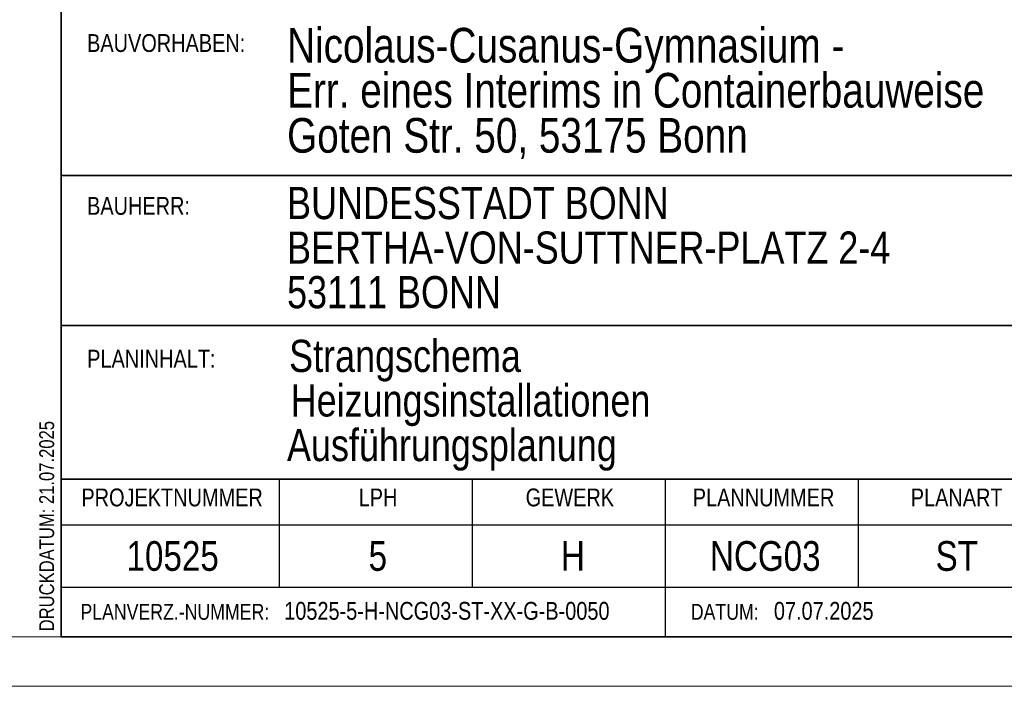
# Model space of a CAD drawing. Extents: x -88 to 926, y 37 to 334.
# Tile 5 of 12: x 738 to 837, y 37 to 104. Entities that reach past the tile are written whole.
import ezdxf

# ---------------------------------------------------------------- set-up
doc = ezdxf.new("R2010")
doc.units = 0
doc.layers.get('0').update_dxf_attribs({"lineweight": 13})
doc.layers.add('X_BI_Geometrie', color=7, linetype='Continuous', lineweight=13)
doc.layers.add('X_BI_Text', color=7, linetype='Continuous', lineweight=25)
doc.styles.get("Standard").update_dxf_attribs({"font": 'arial.ttf'})

# ---------------------------------------------------------------- blocks, each defined once
blk = doc.blocks.new('Blockreferenz-A03ENM1NI0', base_point=(739.746, 41.581))
at = {"color": 0, "linetype": 'ByBlock', "lineweight": 35, "ltscale": 0.35}
for p, q in [((741.976, 119.79), (741.976, 41.581)), ((741.976, 88.167), (920.976, 88.167)), ((741.976, 73.009), (880.976, 73.009)), ((741.976, 57.509), (920.976, 57.509)), ((920.976, 41.581), (741.976, 41.581))]:
    blk.add_line(p, q, dxfattribs=at)
at = {"color": 0, "linetype": 'ByBlock', "lineweight": 25, "ltscale": 0.25}
for p, q in [((763.976, 57.509), (763.976, 46.581)), ((783.476, 57.509), (783.476, 46.581)), ((802.976, 57.509), (802.976, 41.581)), ((822.476, 57.509), (822.476, 46.581)), ((741.976, 52.874), (920.976, 52.874)), ((741.976, 46.581), (920.976, 46.581))]:
    blk.add_line(p, q, dxfattribs=at)
at = {"layer": 'X_BI_Text', "color": 0, "attachment_point": 1}
for s, insert, char_height in [('{\\W0.8;\\fArial;BAUVORHABEN:}', (744.579, 102.429), 1.8), ('{\\W0.8;\\fArial;BAUHERR:}', (744.579, 85.988), 1.8), ('{\\W0.8;\\fArial;Strangschema}', (764.99, 71.567), 3.25), ('{\\W0.8;\\fArial;PLANINHALT:}', (744.589, 70.555), 1.8), ('{\\W0.8;\\fArial;Heizungsinstallationen}', (765.146, 67.067), 3.25), ('{\\W0.8;\\fArial;Ausführungsplanung}', (764.775, 62.567), 3.25), ('{\\W0.8;\\fArial;PROJEKTNUMMER}', (744.003, 56.55), 1.8), ('{\\W0.8;\\fArial;LPH}', (772.016, 56.55), 1.8), ('{\\W0.8;\\fArial;GEWERK}', (788.879, 56.55), 1.8), ('{\\W0.8;\\fArial;PLANNUMMER}', (805.764, 56.55), 1.8), ('{\\W0.8;\\fArial;PLANART}', (827.786, 56.55), 1.8), ('{\\W0.8;\\fArial;5}', (773.018, 51.24), 3), ('{\\W0.8;\\fArial;H}', (792.453, 51.24), 3), ('{\\W0.8;\\fArial;NCG03}', (807.501, 51.24), 3), ('{\\W0.8;\\fArial;ST}', (830.294, 51.24), 3), ('{\\W0.8;\\fArial;PLANVERZ.-NUMMER:}', (743.905, 44.899), 1.6), ('{\\W0.8;\\fArial;10525-5-H-NCG03-ST-XX-G-B-0050}', (764.492, 45.099), 1.8), ('{\\W0.8;\\fArial;DATUM:}', (805.568, 44.899), 1.6), ('{\\W0.8;\\fArial;07.07.2025}', (813.96, 45.099), 1.8)]:
    blk.add_mtext(s, dxfattribs=dict(at, insert=insert, char_height=char_height))
at = {"layer": 'X_BI_Text', "color": 0, "linetype": 'ByBlock', "ltscale": 0.25, "attachment_point": 1}
for s, insert, char_height in [('{\\W0.8;\\fArial; }', (764.782, 94.42), 3.25), ('{\\W0.8;\\fArial;BUNDESSTADT BONN}', (764.782, 86.999), 3.25), ('{\\W0.8;\\fArial;BERTHA-VON-SUTTNER-PLATZ 2-4}', (764.782, 82.499), 3.25), ('{\\W0.8;\\fArial;53111 BONN }', (764.782, 78), 3.25), ('{\\W0.8;\\fArial;10525}', (748.565, 51.24), 3)]:
    blk.add_mtext(s, dxfattribs=dict(at, insert=insert, char_height=char_height))
at = {"layer": 'X_BI_Text', "color": 0, "linetype": 'ByBlock', "ltscale": 0.25, "insert": (739.746, 42.129), "char_height": 1.5, "attachment_point": 1, "rotation": 90}
blk.add_mtext('{\\W0.8;\\fArial;DRUCKDATUM: 21.07.2025}', dxfattribs=at)
blk = doc.blocks.new('Blockreferenz-A03ENM1PI0', base_point=(-88.024, 36.581))
at = {"color": 0, "linetype": 'ByBlock', "lineweight": -2, "ltscale": 0.13}
for p, q in [((-68.024, 41.581), (920.976, 41.581)), ((-88.024, 36.581), (925.976, 36.581))]:
    blk.add_line(p, q, dxfattribs=at)

msp = doc.modelspace()

# ---------------------------------------------------------------- block references
at = {"layer": 'X_BI_Geometrie', "ltscale": 0.13}
for name, p in [('Blockreferenz-A03ENM1PI0', (-88.024, 36.581)), ('Blockreferenz-A03ENM1NI0', (739.746, 41.581))]:
    msp.add_blockref(name, p, dxfattribs=at)

# ---------------------------------------------------------------- texts
at = {"layer": 'X_BI_Text', "ltscale": 0.25, "insert": (764.785, 103.059), "char_height": 3.5, "attachment_point": 1, "line_spacing_factor": 0.78}
msp.add_mtext('{\\W0.8;\\fArial;Nicolaus-Cusanus-Gymnasium -\\PErr. eines Interims in Containerbauweise\\PGoten Str. 50, 53175 Bonn}', dxfattribs=at)

doc.saveas('drawing.dxf')
